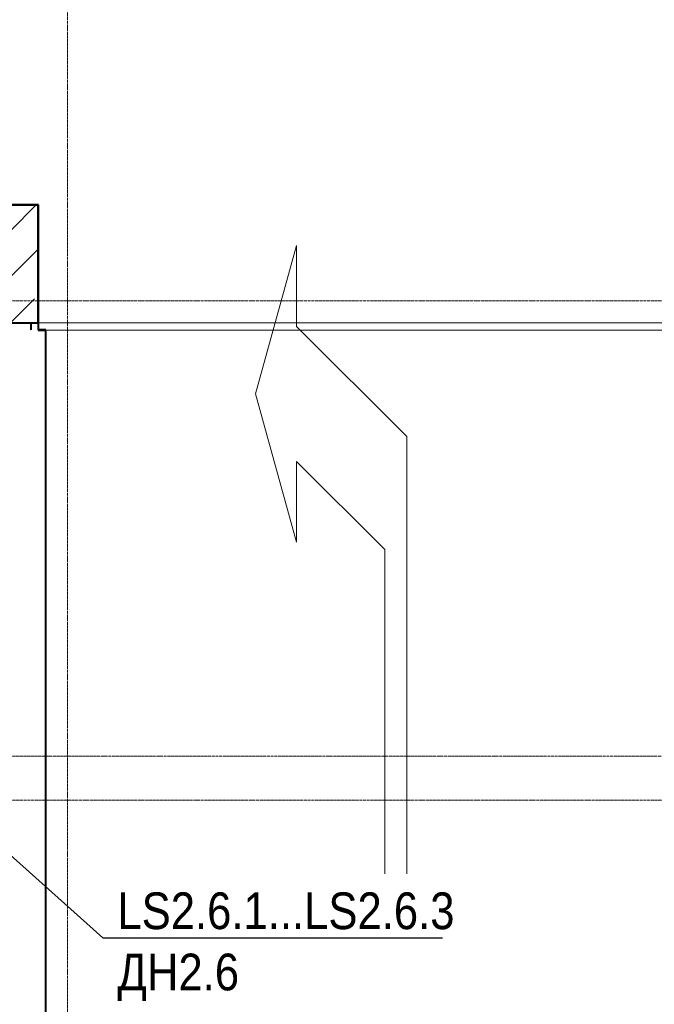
# Model space of a CAD drawing. Header units: millimetres. Extents: x -111 to 116289, y -9307 to 73893.
# Tile 126 of 128: x 88848 to 93166, y 49324 to 56026. Entities that reach past the tile are written whole.
import ezdxf
from ezdxf import colors
from ezdxf.entities.mleader import LeaderData, LeaderLine
from ezdxf.math import Vec2, Vec3

# ---------------------------------------------------------------- set-up
doc = ezdxf.new("R2010")
doc.units = ezdxf.units.MM
for name, pattern in [('ADSK_Линия сетки', [25, 20, -2.5, 0, -2.5]), ('ADSK_Линия сетки_2_', [25, 20, -2.5, 0, -2.5]), ('ADSK_Штриховая_ш3 п1_5', [4.5, 3, -1.5]), ('Штрих_3_1_5_', [4.5, 3, -1.5])]:
    doc.linetypes.add(name, pattern=pattern)
doc.layers.add('_Разделитель помещений_', color=4, linetype='ADSK_Штриховая_ш3 п1_5', lineweight=40, true_color=0x00ffff)
for name, color, linetype, lineweight in [('КИП_выноска', 6, 'Continuous', 25), ('Несущие колонны', 7, 'Continuous', 18), ('Оси', 7, 'Continuous', 9), ('Парковка', 7, 'Continuous', 18), ('Перекрытия', 7, 'Continuous', 18), ('Стены разрез', 7, 'Continuous', 40)]:
    doc.layers.add(name, color=color, linetype=linetype, lineweight=lineweight)
doc.styles.add('Arial', font='arial.ttf', dxfattribs={"width": 0.85, "height": 350})

# ---------------------------------------------------------------- blocks, each defined once
blk = doc.blocks.new('199_Паркинг_Дорожная разметка - Стрелка_Поворот-5482904-Оборудование_B2_-11_400__На лист секция 5_-11_400')
at = {"layer": 'Парковка', "color": 253, "true_color": 0xaaaaaa}
for p, q in [((-535.3, 2500), (-385.3, 2500)), ((-535.3, -1200), (-535.3, 2500)), ((-385.3, 2500), (-385.3, -430)), ((-385.3, -430), (214.7, -1030)), ((214.7, -480), (494.7, -1490)), ((214.7, -1030), (214.7, -480)), ((214.7, -1950), (-535.3, -1200)), ((494.7, -1490), (214.7, -2500)), ((214.7, -2500), (214.7, -1950))]:
    blk.add_line(p, q, dxfattribs=at)
blk = doc.blocks.new('135_SLK_GD_AR_rvt-1-Оборудование_B2_-11_400__На лист секция 5_-11_400')
at = {"layer": '_Разделитель помещений_', "color": 131, "linetype": 'Штрих_3_1_5_', "true_color": 0xaaffff}
blk.add_line((-12990659.7, -9277450.3), (-12990659.7, -9277500.3), dxfattribs=at)
at = {"layer": 'Перекрытия', "color": 253, "true_color": 0xaaaaaa}
for p, q in [((-12990609.7, -9277450.3), (-12985909.7, -9277450.3)), ((-12990559.7, -9277500.3), (-12990559.7, -9294800.3)), ((-12986359.7, -9277500.3), (-12990559.7, -9277500.3))]:
    blk.add_line(p, q, dxfattribs=at)
at = {"layer": 'Стены разрез', "color": 253, "true_color": 0xaaaaaa}
for p, q in [((-12990607.7, -9276648.3), (-12991109.7, -9276648.3)), ((-12990607.7, -9276650.3), (-12990607.7, -9276648.3)), ((-12990607.7, -9277498.3), (-12990607.7, -9276650.3)), ((-12990609.7, -9277450.3), (-12990609.7, -9277498.3)), ((-12990609.7, -9277498.3), (-12990609.7, -9277500.3)), ((-12990609.7, -9277500.3), (-12990559.7, -9277500.3)), ((-12990557.7, -9277498.3), (-12990607.7, -9277498.3)), ((-12990559.7, -9277500.3), (-12990559.7, -9294800.3)), ((-12990557.7, -9277500.3), (-12990557.7, -9277498.3)), ((-12990557.7, -9294802.3), (-12990557.7, -9277500.3))]:
    blk.add_line(p, q, dxfattribs=at)
at = {"layer": 'Парковка', "color": 253, "lineweight": 18, "true_color": 0xaaaaaa, "rotation": 180}
blk.add_blockref('199_Паркинг_Дорожная разметка - Стрелка_Поворот-5482904-Оборудование_B2_-11_400__На лист секция 5_-11_400', (-12988636, -9279424.8), dxfattribs=at)
blk = doc.blocks.new('Бетон-Прямоугольная-Колонна - CLM_Подземные этажи_В40-500х800-V66-Оборудование_B2_-11_400__На лист секция 5_-11_400')
at = {"layer": 'Несущие колонны', "lineweight": 9, "true_color": 0xaaaaaa}
h = blk.add_hatch(dxfattribs=at)
h.set_pattern_fill('FP_30', color=253, style=0, pattern_type=2)
h.set_pattern_definition([(45, (12990859.66, 9277050.3), (-314.308964, 314.308964), []), (45, (12991173.97, 9277050.3), (-314.308964, 314.308964), [555.625, -111.125, 3.353, -107.772])])
h.paths.add_polyline_path([(250, -400), (250, 400), (-250, 400), (-250, -400), (-175.8, -400)])
at = {"layer": 'Несущие колонны', "color": 253, "lineweight": 40, "true_color": 0xaaaaaa}
for p, q in [((250, 400), (-250, 400)), ((-250, 400), (-250, -400)), ((250, -400), (250, 400)), ((-250, -400), (250, -400))]:
    blk.add_line(p, q, dxfattribs=at)
blk = doc.blocks.new('135_SLK_GD_KR_rvt-1-Оборудование_B2_-11_400__На лист секция 5_-11_400')
at = {"layer": 'Оси', "color": 254, "linetype": 'ADSK_Линия сетки_2_', "true_color": 0xe5e5e5}
blk.add_line((-13076977.1, -9280400.3), (-12975234.7, -9280400.3), dxfattribs=at)
at = {"layer": 'Несущие колонны', "color": 253, "lineweight": 18, "true_color": 0xaaaaaa}
blk.add_blockref('Бетон-Прямоугольная-Колонна - CLM_Подземные этажи_В40-500х800-V66-Оборудование_B2_-11_400__На лист секция 5_-11_400', (-12990859.7, -9277050.3), dxfattribs=at)
blk = doc.blocks.new('A$Cffbd38bb')
at = {"layer": 'Оси', "color": 253, "linetype": 'ADSK_Линия сетки', "true_color": 0xaaaaaa}
for p, q in [((87367.4, 800), (87367.4, 71114.3)), ((106567.1, 53029.5), (800, 53029.5)), ((106567.1, 49629.5), (800, 49629.5))]:
    blk.add_line(p, q, dxfattribs=at)
at = {"lineweight": 5}
for name in ['135_SLK_GD_KR_rvt-1-Оборудование_B2_-11_400__На лист секция 5_-11_400', '135_SLK_GD_AR_rvt-1-Оборудование_B2_-11_400__На лист секция 5_-11_400']:
    blk.add_blockref(name, (13077777.1, 9330329.8), dxfattribs=at)
blk = doc.blocks.new('_None')

msp = doc.modelspace()

# ---------------------------------------------------------------- block references
msp.add_blockref('A$Cffbd38bb', (1805.7, 1084))

# ---------------------------------------------------------------- next in the draw order: leaders
at = {"layer": 'КИП_выноска'}
ml = msp.add_multileader_mtext('Standard', dxfattribs=at)
ml.set_content('LS2.6.1...LS2.6.3\\PДН2.6', color=256, style='Arial')
ml.set_leader_properties(color=256, linetype='ByLayer', lineweight=-1)
ml.set_arrow_properties(name='NONE')
ml.build(insert=Vec2(0, 0))
ml.multileader.update_dxf_attribs({"has_dogleg": 0, "text_left_attachment_type": 6, "text_right_attachment_type": 6, "dogleg_length": 0.5, "arrow_head_size": 300})
ctx = ml.context
ctx.base_point, ctx.char_height, ctx.arrow_head_size, ctx.landing_gap_size, ctx.plane_origin = Vec3(89412.9, 49777.5), 250, 300, 100, Vec3(95281.5, 47216.8)
ctx.left_attachment, ctx.right_attachment = 6, 6
notes = []
notes.append((ctx, [(0, (1, 1, 0), (89412.4, 49777.5), (1, 0), 0.5, [(0, [(87090.2, 51857.3)], 0, [])])]))
ctx.mtext.insert, ctx.mtext.width, ctx.mtext.flow_direction = Vec3(89512.9, 50085.8), 2365.858, 5
ctx.mtext.has_bg_fill, ctx.mtext.bg_color, ctx.mtext.bg_scale_factor, ctx.mtext.bg_transparency, ctx.mtext.use_window_bg_color = 1, -1027028792, 1.5, 0, 1
for ctx, leaders in notes:
    for number, flags, end, landing, length, lines in leaders:
        leader = LeaderData()
        leader.index, (leader.has_last_leader_line, leader.has_dogleg_vector, leader.attachment_direction) = number, flags
        leader.last_leader_point, leader.dogleg_vector, leader.dogleg_length = Vec3(end), Vec3(landing), length
        for number, points, colour, breaks in lines:
            line = LeaderLine()
            line.index, line.vertices, line.color, line.breaks = number, Vec3.list(points), colors.encode_raw_color(colour), breaks
            leader.lines.append(line)
        ctx.leaders.append(leader)

doc.saveas('drawing.dxf')
